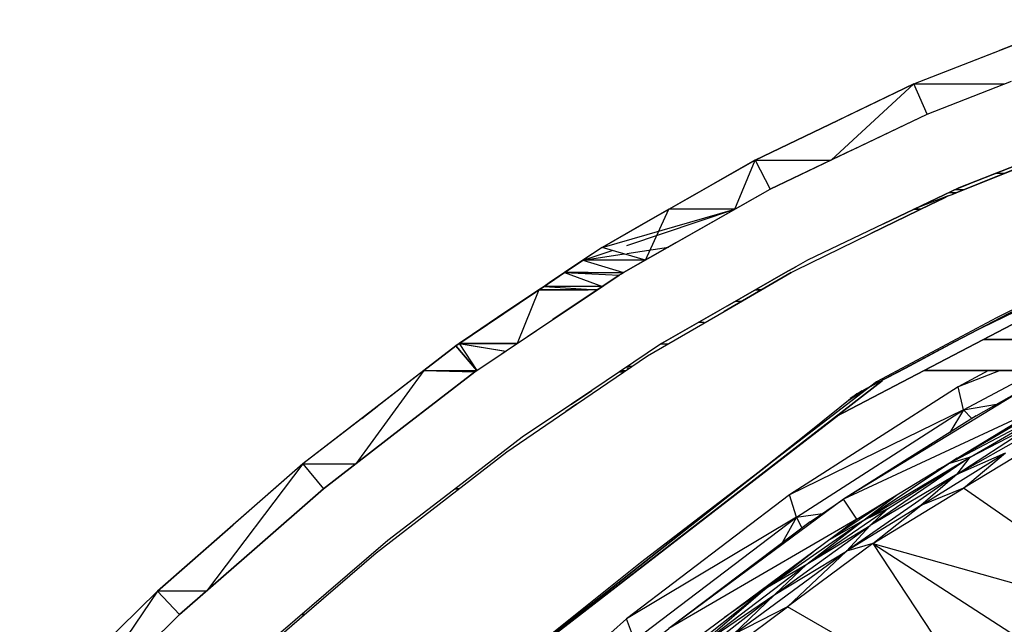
# Model space of a CAD drawing. Header units: millimetres. Extents: x 61846 to 198573, y 13020 to 52988.
# Tile 234 of 240: x 187173 to 187783, y 25995 to 26369. Entities that reach past the tile are written whole.
import ezdxf

# ---------------------------------------------------------------- set-up
doc = ezdxf.new("R2010")
doc.units = ezdxf.units.MM
for name, color, linetype, lineweight in [('A-COLS', 52, 'Continuous', 35), ('A-ROOF', 132, 'Continuous', 35), ('S-BEAM', 12, 'Continuous', 35)]:
    doc.layers.add(name, color=color, linetype=linetype, lineweight=lineweight)

# ---------------------------------------------------------------- blocks, each defined once
blk = doc.blocks.new('28_PBT_SF_toneeltoren_dakboog_28_PBT_SF_toneeltoren_dakboog as R_2584242 - 28_PBT_SF_toneeltoren_dakboog_28_PBT_SF_toneeltoren_dakboog as R_2584242-313469-GZ lierenkamer 4')
at = {"layer": 'S-BEAM', "color": 250, "lineweight": 25}
for p, q in [((-48036.64, 26270.69), (-48318.95, 26123.62)), ((-48318.95, 26123.62), (-48036.64, 26270.69)), ((-48228.81, 26178.43), (-48041.26, 26269.15)), ((-48041.26, 26269.15), (-48228.81, 26178.43)), ((-48066.89, 26261.19), (-48219.52, 26184.6)), ((-48219.52, 26184.6), (-48293.99, 26144.91)), ((-48557.52, 25939.21), (-48290.41, 26145.68)), ((-48290.41, 26145.68), (-48557.52, 25939.21)), ((-48293.99, 26144.91), (-48440.13, 26033.01)), ((-48310.82, 26133.76), (-48299.86, 26140.85)), ((-48299.86, 26140.85), (-48310.82, 26133.76)), ((-48557.52, 25939.21), (-48317.29, 26124.48)), ((-48317.29, 26124.48), (-48557.52, 25939.21)), ((-48440.13, 26033.01), (-48557.52, 25939.21))]:
    blk.add_line(p, q, dxfattribs=at)
blk = doc.blocks.new('28_PBT_SF_toneeltoren_dakboog_28_PBT_SF_toneeltoren_dakboog as R_2584242 - 28_PBT_SF_toneeltoren_dakboog_28_PBT_SF_toneeltoren_dakboog as R_2584242-313473-GZ lierenkamer 4')
blk.add_blockref('28_PBT_SF_toneeltoren_dakboog_28_PBT_SF_toneeltoren_dakboog as R_2584242 - 28_PBT_SF_toneeltoren_dakboog_28_PBT_SF_toneeltoren_dakboog as R_2584242-313469-GZ lierenkamer 4', (0, 0))
blk = doc.blocks.new('28_PBT_SC_staal_H-profiel_gekromd_dak toneeltoren_S355_HE200B_betondak_as 20_2667177 - 28_PBT_SC_staal_H-profiel_gekromd_dak toneeltoren_S355_HE200B_betondak_as 20_2667177-313545-GZ lierenkamer 4')
at = {"layer": 'A-COLS', "color": 250, "lineweight": 25}
for p, q in [((-48199.39, 26142.5), (-48314.34, 26072.45)), ((-48192.28, 26129.29), (-48314.34, 26072.45)), ((-48306.09, 26059.93), (-48192.28, 26129.29)), ((-48184.13, 26128.69), (-48249.3, 26094.27)), ((-48190.67, 26128.38), (-48249.3, 26094.27)), ((-48235.94, 26098.3), (-48184.13, 26128.69)), ((-48243.9, 26087.77), (-48185.56, 26121.01)), ((-48243.9, 26087.77), (-48196.21, 26118.88)), ((-48235.94, 26098.3), (-48196.21, 26118.88)), ((-48183.74, 26113.45), (-48239.96, 26079.17)), ((-48302.28, 26059.06), (-48235.94, 26098.3)), ((-48235.94, 26098.3), (-48297.74, 26055.97)), ((-48287.18, 26066.36), (-48235.94, 26098.3)), ((-48266.35, 26068.53), (-48214.02, 26101.03)), ((-48235.94, 26098.3), (-48249.3, 26094.27)), ((-48244.03, 26097.75), (-48249.3, 26094.27)), ((-48243.9, 26087.77), (-48214.02, 26101.03)), ((-48243.9, 26087.77), (-48235.94, 26098.3)), ((-48239.96, 26079.17), (-48214.02, 26101.03)), ((-48302.28, 26059.06), (-48249.3, 26094.27)), ((-48249.3, 26094.27), (-48256.69, 26090.03)), ((-48243.9, 26087.77), (-48312.56, 26040.12)), ((-48243.9, 26087.77), (-48297.74, 26055.97)), ((-48243.9, 26087.77), (-48266.35, 26068.53)), ((-48296.19, 26044.89), (-48239.96, 26079.17)), ((-48239.96, 26079.17), (-48266.35, 26068.53)), ((-48120.16, 25995.49), (-48239.96, 26079.17)), ((-48314.34, 26072.45), (-48422.54, 25992.38)), ((-48322.26, 26047.95), (-48287, 26071.56)), ((-48306.09, 26059.93), (-48314.34, 26072.45)), ((-48302.28, 26059.06), (-48280.67, 26075.38)), ((-48337.04, 26032.22), (-48287.18, 26066.36)), ((-48266.35, 26068.53), (-48312.56, 26040.12)), ((-48287.18, 26066.36), (-48302.28, 26059.06)), ((-48287.18, 26066.36), (-48297.74, 26055.97)), ((-48296.19, 26044.89), (-48266.35, 26068.53)), ((-48306.09, 26059.93), (-48422.54, 25992.38)), ((-48413.21, 25980.63), (-48306.09, 26059.93)), ((-48361.38, 26017.87), (-48302.28, 26059.06)), ((-48356.88, 26013.3), (-48297.74, 26055.97)), ((-48337.04, 26032.22), (-48302.28, 26059.06)), ((-48337.04, 26032.22), (-48297.74, 26055.97)), ((-48302.28, 26059.06), (-48324.52, 26046.28)), ((-48312.56, 26040.12), (-48297.74, 26055.97)), ((-48296.19, 26044.89), (-48349.1, 26005.71)), ((-48296.19, 26044.89), (-48312.56, 26040.12)), ((-48296.19, 26044.89), (-48222.46, 25932.99)), ((-48296.19, 26044.89), (-48171.31, 25964.24)), ((-48296.19, 26044.89), (-48120.16, 25995.49)), ((-48382.95, 25988.43), (-48312.56, 26040.12)), ((-48361.38, 26017.87), (-48333.18, 26039.87)), ((-48356.88, 26013.3), (-48312.56, 26040.12)), ((-48349.1, 26005.71), (-48312.56, 26040.12)), ((-48404.28, 25981.18), (-48337.04, 26032.22)), ((-48361.38, 26017.87), (-48337.04, 26032.22)), ((-48337.04, 26032.22), (-48356.88, 26013.3)), ((-48422.28, 25969.68), (-48361.38, 26017.87)), ((-48361.38, 26017.87), (-48404.28, 25981.18)), ((-48388.05, 25999.25), (-48361.38, 26017.87)), ((-48418.44, 25965.58), (-48356.88, 26013.3)), ((-48404.28, 25981.18), (-48356.88, 26013.3)), ((-48382.95, 25988.43), (-48356.88, 26013.3)), ((-48402.02, 25966.53), (-48349.1, 26005.71)), ((-48349.1, 26005.71), (-48382.95, 25988.43)), ((-48222.46, 25932.99), (-48349.1, 26005.71))]:
    blk.add_line(p, q, dxfattribs=at)
blk = doc.blocks.new('28_PBT_SC_staal_H-profiel_gekromd_dak toneeltoren_S355_HE200B_betondak_as 20_2667177 - 28_PBT_SC_staal_H-profiel_gekromd_dak toneeltoren_S355_HE200B_betondak_as 20_2667177-313549-GZ lierenkamer 4')
blk.add_blockref('28_PBT_SC_staal_H-profiel_gekromd_dak toneeltoren_S355_HE200B_betondak_as 20_2667177 - 28_PBT_SC_staal_H-profiel_gekromd_dak toneeltoren_S355_HE200B_betondak_as 20_2667177-313545-GZ lierenkamer 4', (0, 0))
blk = doc.blocks.new('28_PBT_SC_staal_H-profiel_gekromd_dak toneeltoren_S355_HE200B_betondak_as 20_3531985 - 28_PBT_SC_staal_H-profiel_gekromd_dak toneeltoren_S355_HE200B_betondak_as 20_3531985-313708-GZ lierenkamer 4')
at = {"layer": 'A-COLS', "color": 250, "lineweight": 25}
for p, q in [((-47691.34, 26312.4), (-47607.46, 26322.08)), ((-47657.38, 26316.89), (-47607.46, 26322.08)), ((-47626.94, 26318.94), (-47607.46, 26322.08)), ((-47557.39, 26325.59), (-47607.46, 26322.08)), ((-47669.71, 26314.89), (-47657.38, 26316.89)), ((-47777.86, 26297.33), (-47727.76, 26305.47)), ((-47777.86, 26297.33), (-47823.57, 26287.24)), ((-47777.86, 26297.33), (-47746.84, 26301.84)), ((-47896.36, 26268.04), (-47823.57, 26287.24)), ((-47896.36, 26268.04), (-47953.02, 26250.33)), ((-48012.08, 26229.19), (-47953.02, 26250.33)), ((-48012.08, 26229.19), (-48078.63, 26201.95)), ((-48124.26, 26181.06), (-48078.63, 26201.95)), ((-48124.26, 26181.06), (-48199.39, 26142.5)), ((-48232.15, 26123.97), (-48199.39, 26142.5)), ((-48232.15, 26123.97), (-48314.34, 26072.45)), ((-47775.31, 26080.81), (-47639.42, 26104.69)), ((-47639.42, 26104.69), (-47775.31, 26080.81)), ((-47731.15, 26088.57), (-47888.95, 26048.1)), ((-47888.95, 26048.1), (-47731.15, 26088.57)), ((-47886.75, 26048.95), (-47731.71, 26088.47)), ((-47731.71, 26088.47), (-47886.75, 26048.95)), ((-48335.04, 26058.28), (-48314.34, 26072.45)), ((-48335.04, 26058.28), (-48422.54, 25992.38)), ((-47948.37, 26025.15), (-47996.21, 26006.53)), ((-47996.21, 26006.53), (-47948.37, 26025.15)), ((-48432.24, 25984.43), (-48422.54, 25992.38)), ((-48432.24, 25984.43), (-48523.12, 25902.92)), ((-48055.41, 25977.3), (-48099.76, 25955.29)), ((-48099.76, 25955.29), (-48055.41, 25977.3)), ((-48158.9, 25919.13), (-48198.29, 25894.97)), ((-48198.29, 25894.97), (-48158.9, 25919.13))]:
    blk.add_line(p, q, dxfattribs=at)
blk = doc.blocks.new('28_PBT_SC_staal_H-profiel_gekromd_dak toneeltoren_S355_HE200B_betondak_as 20_3531985 - 28_PBT_SC_staal_H-profiel_gekromd_dak toneeltoren_S355_HE200B_betondak_as 20_3531985-313712-GZ lierenkamer 4')
blk.add_blockref('28_PBT_SC_staal_H-profiel_gekromd_dak toneeltoren_S355_HE200B_betondak_as 20_3531985 - 28_PBT_SC_staal_H-profiel_gekromd_dak toneeltoren_S355_HE200B_betondak_as 20_3531985-313708-GZ lierenkamer 4', (0, 0))
blk = doc.blocks.new('28_PBT_SC_staal_H-profiel_gekromd_dak toneeltoren hoek_S355_HE200B_betondak_as 20_3625036 - 28_PBT_SC_staal_H-profiel_gekromd_dak toneeltoren hoek_S355_HE200B_betondak_as 20_3625036-313802-GZ lierenkamer 4')
at = {"layer": 'A-COLS', "color": 250, "lineweight": 25}
for p, q in [((-48224.43, 26152.02), (-48243.38, 26141.98)), ((-48217.27, 26152.02), (-48243.38, 26141.98)), ((-48239.99, 26127.73), (-48194.21, 26152.02)), ((-48243.38, 26141.98), (-48347.75, 26075.06)), ((-48239.99, 26127.73), (-48243.38, 26141.98)), ((-48239.99, 26127.73), (-48347.75, 26075.06)), ((-48343.55, 26061.27), (-48239.99, 26127.73)), ((-48239.99, 26127.73), (-48248.57, 26113.67)), ((-48239.99, 26127.73), (-48219.59, 26131.07)), ((-48239.99, 26127.73), (-48234.81, 26122.3)), ((-48347.75, 26075.06), (-48448.71, 25998.4)), ((-48343.55, 26061.27), (-48347.75, 26075.06)), ((-48343.55, 26061.27), (-48448.71, 25998.4)), ((-48443.74, 25985.14), (-48343.55, 26061.27)), ((-48343.55, 26061.27), (-48352.29, 26045.28)), ((-48343.55, 26061.27), (-48327.31, 26063.57)), ((-48343.55, 26061.27), (-48340.14, 26054.43)), ((-48448.71, 25998.4), (-48545.81, 25912.33)), ((-48443.74, 25985.14), (-48448.71, 25998.4))]:
    blk.add_line(p, q, dxfattribs=at)
blk = doc.blocks.new('28_PBT_SC_staal_H-profiel_gekromd_dak toneeltoren hoek_S355_HE200B_betondak_as 20_3625036 - 28_PBT_SC_staal_H-profiel_gekromd_dak toneeltoren hoek_S355_HE200B_betondak_as 20_3625036-313806-GZ lierenkamer 4')
blk.add_blockref('28_PBT_SC_staal_H-profiel_gekromd_dak toneeltoren hoek_S355_HE200B_betondak_as 20_3625036 - 28_PBT_SC_staal_H-profiel_gekromd_dak toneeltoren hoek_S355_HE200B_betondak_as 20_3625036-313802-GZ lierenkamer 4', (0, 0))
blk = doc.blocks.new('28_PBT_SF_toneeltoren_dakboog_28_PBT_SF_toneeltoren_dakboog as R - 28_PBT_SF_toneeltoren_dakboog_28_PBT_SF_toneeltoren_dakboog as R-332845-GZ lierenkamer 4')
at = {"layer": 'S-BEAM', "color": 250, "lineweight": 25}
blk.add_line((-48310.23, 26134.91), (-48302.74, 26139.65), dxfattribs=at)
blk = doc.blocks.new('TadP_A_CON_CONSTRUCTIE_rvt-6-GZ lierenkamer 4')
at = {"layer": 'A-COLS', "color": 10, "lineweight": 18}
for name in ['28_PBT_SC_staal_H-profiel_gekromd_dak toneeltoren_S355_HE200B_betondak_as 20_2667177 - 28_PBT_SC_staal_H-profiel_gekromd_dak toneeltoren_S355_HE200B_betondak_as 20_2667177-313549-GZ lierenkamer 4', '28_PBT_SC_staal_H-profiel_gekromd_dak toneeltoren_S355_HE200B_betondak_as 20_3531985 - 28_PBT_SC_staal_H-profiel_gekromd_dak toneeltoren_S355_HE200B_betondak_as 20_3531985-313712-GZ lierenkamer 4', '28_PBT_SC_staal_H-profiel_gekromd_dak toneeltoren hoek_S355_HE200B_betondak_as 20_3625036 - 28_PBT_SC_staal_H-profiel_gekromd_dak toneeltoren hoek_S355_HE200B_betondak_as 20_3625036-313806-GZ lierenkamer 4']:
    blk.add_blockref(name, (0, 0), dxfattribs=at)
at = {"layer": 'S-BEAM', "color": 10, "lineweight": 18}
for name in ['28_PBT_SF_toneeltoren_dakboog_28_PBT_SF_toneeltoren_dakboog as R_2584242 - 28_PBT_SF_toneeltoren_dakboog_28_PBT_SF_toneeltoren_dakboog as R_2584242-313473-GZ lierenkamer 4', '28_PBT_SF_toneeltoren_dakboog_28_PBT_SF_toneeltoren_dakboog as R - 28_PBT_SF_toneeltoren_dakboog_28_PBT_SF_toneeltoren_dakboog as R-332845-GZ lierenkamer 4']:
    blk.add_blockref(name, (0, 0), dxfattribs=at)
blk = doc.blocks.new('27_NOAHH_Dak_Dak-x 2835671 - 21_10_Baksteen wit halfsteens-163091-GZ lierenkamer 4')
at = {"layer": 'A-ROOF', "color": 250, "lineweight": 25}
for p, q in [((-48270.72, 26329.36), (-48169.1, 26369.14)), ((-48169.1, 26369.14), (-48217.68, 26350.12)), ((-48169.1, 26369.14), (-48217.68, 26350.12)), ((-48270.72, 26329.36), (-48217.68, 26350.12)), ((-48270.72, 26329.36), (-48217.68, 26350.12)), ((-48369.18, 26282.3), (-48270.72, 26329.36)), ((-48322, 26282.3), (-48270.72, 26329.36)), ((-48270.72, 26329.36), (-48317.82, 26306.85)), ((-48270.72, 26329.36), (-48317.82, 26306.85)), ((-48262.61, 26310.64), (-48270.72, 26329.36)), ((-48270.72, 26329.36), (-48214.73, 26329.36)), ((-48262.61, 26310.64), (-48210.31, 26331.09)), ((-48309.11, 26288.45), (-48262.61, 26310.64)), ((-48317.82, 26306.85), (-48369.18, 26282.3)), ((-48369.18, 26282.3), (-48317.82, 26306.85)), ((-48309.11, 26288.45), (-48359.77, 26264.28)), ((-48422.59, 26251.81), (-48369.19, 26282.3)), ((-48422.55, 26251.84), (-48369.18, 26282.3)), ((-48422.55, 26251.83), (-48369.18, 26282.29)), ((-48422.55, 26251.83), (-48369.18, 26282.29)), ((-48422.55, 26251.83), (-48369.18, 26282.29)), ((-48369.19, 26282.3), (-48395, 26267.57)), ((-48381.68, 26251.82), (-48369.18, 26282.3)), ((-48369.18, 26282.29), (-48369.19, 26282.3)), ((-48369.18, 26282.3), (-48322.01, 26282.3)), ((-48369.18, 26282.3), (-48359.77, 26264.28)), ((-48443.87, 26239.68), (-48395, 26267.57)), ((-48422.59, 26251.81), (-48395, 26267.57)), ((-48405.16, 26238.45), (-48359.77, 26264.28)), ((-48422.59, 26251.82), (-48463.96, 26228.2)), ((-48422.59, 26251.81), (-48463.96, 26228.2)), ((-48422.59, 26251.81), (-48463.96, 26228.21)), ((-48422.59, 26251.81), (-48443.87, 26239.68)), ((-48437.09, 26220.28), (-48422.59, 26251.82)), ((-48381.68, 26251.82), (-48422.59, 26251.82)), ((-48443.87, 26239.68), (-48463.96, 26228.21)), ((-48450.61, 26212.58), (-48405.16, 26238.45)), ((-48463.96, 26228.2), (-48487.16, 26212.62)), ((-48463.96, 26228.2), (-48487.16, 26212.62)), ((-48463.96, 26228.2), (-48487.16, 26212.62)), ((-48463.96, 26228.2), (-48487.16, 26212.62)), ((-48463.96, 26228.2), (-48487.16, 26212.62)), ((-48463.96, 26228.2), (-48475.76, 26220.28)), ((-48463.96, 26228.2), (-48475.62, 26220.37)), ((-48463.96, 26228.2), (-48475.62, 26220.37)), ((-48463.96, 26228.21), (-48463.96, 26228.2)), ((-48437.09, 26220.28), (-48463.96, 26228.2)), ((-48475.62, 26220.37), (-48487.22, 26212.58)), ((-48487.22, 26212.58), (-48475.62, 26220.37)), ((-48475.76, 26220.28), (-48487.16, 26212.62)), ((-48475.76, 26220.28), (-48487.16, 26212.62)), ((-48437.09, 26220.28), (-48475.76, 26220.28)), ((-48475.76, 26220.28), (-48450.62, 26212.58)), ((-48487.22, 26212.58), (-48499.9, 26204.07)), ((-48487.22, 26212.58), (-48493.54, 26208.34)), ((-48487.22, 26212.58), (-48493.54, 26208.34)), ((-48487.22, 26212.58), (-48450.62, 26212.58)), ((-48487.22, 26212.58), (-48453.34, 26211.04)), ((-48487.22, 26212.58), (-48463.75, 26204.07)), ((-48451.97, 26211.81), (-48453.33, 26211.03)), ((-48450.61, 26212.58), (-48451.97, 26211.81)), ((-48503.17, 26201.87), (-48493.54, 26208.34)), ((-48503.17, 26201.87), (-48495.17, 26207.24)), ((-48499.9, 26204.07), (-48493.54, 26208.34)), ((-48495.17, 26207.24), (-48498.94, 26204.71)), ((-48493.54, 26208.34), (-48495.17, 26207.24)), ((-48460.17, 26206.48), (-48462.8, 26204.72)), ((-48461.37, 26205.66), (-48460.17, 26206.48)), ((-48458.53, 26207.57), (-48460.17, 26206.48)), ((-48458.53, 26207.57), (-48453.34, 26211.05)), ((-48503.17, 26201.87), (-48554.56, 26167.36)), ((-48503.17, 26201.87), (-48554.56, 26167.36)), ((-48503.17, 26201.87), (-48554.56, 26167.36)), ((-48503.17, 26201.87), (-48554.56, 26167.36)), ((-48503.17, 26201.87), (-48552.54, 26168.71)), ((-48503.17, 26201.87), (-48552.54, 26168.71)), ((-48503.17, 26201.87), (-48552.54, 26168.71)), ((-48528.68, 26184.74), (-48498.94, 26204.71)), ((-48503.17, 26201.87), (-48528.68, 26184.74)), ((-48503.17, 26201.87), (-48516.6, 26168.71)), ((-48504.62, 26176.74), (-48462.8, 26204.72)), ((-48503.17, 26201.87), (-48498.94, 26204.71)), ((-48499.9, 26204.07), (-48503.17, 26201.87)), ((-48467.04, 26201.87), (-48503.17, 26201.87)), ((-48463.76, 26204.07), (-48499.9, 26204.07)), ((-48499.9, 26204.07), (-48467.04, 26201.87)), ((-48464.2, 26203.77), (-48462.8, 26204.72)), ((-48528.68, 26184.74), (-48554.56, 26167.36)), ((-48542.2, 26151.59), (-48504.62, 26176.74)), ((-48554.56, 26167.36), (-48612.87, 26122.31)), ((-48554.56, 26167.36), (-48603.17, 26129.81)), ((-48554.56, 26167.36), (-48603.17, 26129.81)), ((-48574.42, 26152.02), (-48554.56, 26167.36)), ((-48552.54, 26168.71), (-48554.56, 26167.36)), ((-48541.54, 26152.02), (-48554.56, 26167.36)), ((-48552.54, 26168.71), (-48516.6, 26168.71)), ((-48552.54, 26168.71), (-48541.54, 26152.02)), ((-48574.42, 26152.02), (-48649.27, 26094.2)), ((-48574.42, 26152.02), (-48649.27, 26094.2)), ((-48574.42, 26152.02), (-48649.27, 26094.2)), ((-48574.42, 26152.02), (-48616.57, 26094.2)), ((-48574.42, 26152.02), (-48612.87, 26122.31)), ((-48587.72, 26116.48), (-48542.81, 26151.17)), ((-48574.42, 26152.02), (-48541.54, 26152.02)), ((-48574.42, 26152.02), (-48542.81, 26151.17)), ((-48542.2, 26151.59), (-48542.81, 26151.18)), ((-48612.87, 26122.31), (-48603.17, 26129.81)), ((-48612.87, 26122.31), (-48649.27, 26094.2)), ((-48612.87, 26122.31), (-48649.27, 26094.2)), ((-48587.72, 26116.48), (-48636.53, 26078.78)), ((-48649.27, 26094.2), (-48739.43, 26015.5)), ((-48649.27, 26094.2), (-48709.04, 26015.5)), ((-48649.27, 26094.2), (-48692.49, 26056.47)), ((-48649.27, 26094.2), (-48692.49, 26056.47)), ((-48649.27, 26094.2), (-48616.57, 26094.2)), ((-48649.27, 26094.2), (-48636.53, 26078.78)), ((-48636.53, 26078.78), (-48679.32, 26041.44)), ((-48739.43, 26015.5), (-48692.49, 26056.47)), ((-48739.43, 26015.5), (-48692.49, 26056.47)), ((-48679.32, 26041.44), (-48725.77, 26000.9)), ((-48739.43, 26015.5), (-48824.73, 25931.55)), ((-48739.43, 26015.5), (-48796.23, 25931.57)), ((-48739.43, 26015.5), (-48780.35, 25975.24)), ((-48739.43, 26015.5), (-48780.35, 25975.24)), ((-48709.04, 26015.5), (-48739.43, 26015.5)), ((-48739.43, 26015.5), (-48725.77, 26000.9)), ((-48725.77, 26000.9), (-48766.27, 25961.05))]:
    blk.add_line(p, q, dxfattribs=at)
blk = doc.blocks.new('27_NOAHH_Dak_Dak-x 2835671 - 21_10_Hout-163087-GZ lierenkamer 4')
at = {"layer": 'A-ROOF', "color": 250, "lineweight": 25}
for p, q in [((-48262.61, 26310.63), (-48210.28, 26331.1)), ((-48262.61, 26310.63), (-48210.28, 26331.1)), ((-48271.17, 26306.55), (-48262.61, 26310.63)), ((-48271.17, 26306.55), (-48262.61, 26310.63)), ((-48321.46, 26282.56), (-48271.17, 26306.55)), ((-48321.46, 26282.56), (-48271.17, 26306.55)), ((-48359.77, 26264.28), (-48321.46, 26282.56)), ((-48359.77, 26264.28), (-48321.46, 26282.56)), ((-48242.86, 26265.15), (-48197.24, 26283)), ((-48197.24, 26283), (-48242.86, 26265.15)), ((-48370.69, 26258.07), (-48359.77, 26264.28)), ((-48370.69, 26258.07), (-48359.77, 26264.28)), ((-48256.76, 26258.5), (-48242.86, 26265.15)), ((-48242.86, 26265.15), (-48256.76, 26258.5)), ((-48417.99, 26231.15), (-48370.69, 26258.07)), ((-48417.99, 26231.15), (-48370.69, 26258.07)), ((-48256.76, 26258.5), (-48289.65, 26242.78)), ((-48289.64, 26242.78), (-48256.76, 26258.5)), ((-48289.64, 26242.78), (-48336.72, 26220.28)), ((-48289.65, 26242.78), (-48336.72, 26220.28)), ((-48417.99, 26231.15), (-48450.62, 26212.58)), ((-48450.62, 26212.58), (-48417.99, 26231.15)), ((-48336.72, 26220.28), (-48343.83, 26216.23)), ((-48336.72, 26220.28), (-48343.82, 26216.23)), ((-48451.91, 26211.85), (-48453.34, 26211.04)), ((-48453.34, 26211.04), (-48451.91, 26211.85)), ((-48450.62, 26212.58), (-48451.91, 26211.85)), ((-48451.91, 26211.85), (-48450.62, 26212.58)), ((-48350.21, 26212.58), (-48386.14, 26192.08)), ((-48386.13, 26192.08), (-48350.21, 26212.58)), ((-48350.21, 26212.58), (-48343.83, 26216.23)), ((-48343.82, 26216.23), (-48350.21, 26212.58)), ((-48453.34, 26211.04), (-48494.5, 26183.49)), ((-48494.5, 26183.49), (-48453.34, 26211.04)), ((-48427.07, 26168.71), (-48391.05, 26189.28)), ((-48391.05, 26189.27), (-48427.07, 26168.71)), ((-48386.13, 26192.08), (-48391.05, 26189.28)), ((-48386.14, 26192.08), (-48391.05, 26189.27)), ((-48542.18, 26151.59), (-48494.5, 26183.49)), ((-48542.18, 26151.59), (-48494.5, 26183.49)), ((-48427.07, 26168.71), (-48470.37, 26139.63)), ((-48427.07, 26168.71), (-48470.37, 26139.63)), ((-48542.81, 26151.17), (-48587.71, 26116.49)), ((-48587.71, 26116.49), (-48542.81, 26151.17)), ((-48542.18, 26151.59), (-48542.81, 26151.17)), ((-48542.81, 26151.17), (-48542.18, 26151.59)), ((-48470.37, 26139.63), (-48482.87, 26131.24)), ((-48482.86, 26131.24), (-48470.37, 26139.63)), ((-48482.86, 26131.24), (-48513.44, 26110.71)), ((-48482.87, 26131.24), (-48513.44, 26110.71)), ((-48587.71, 26116.49), (-48636.53, 26078.77)), ((-48636.53, 26078.77), (-48587.71, 26116.49)), ((-48513.44, 26110.71), (-48553.33, 26080.07)), ((-48513.44, 26110.71), (-48553.33, 26080.07)), ((-48636.53, 26078.77), (-48679.31, 26041.45)), ((-48679.31, 26041.44), (-48636.53, 26078.77)), ((-48553.33, 26080.07), (-48596.63, 26046.81)), ((-48553.33, 26080.07), (-48596.63, 26046.81)), ((-48679.31, 26041.45), (-48725.77, 26000.9)), ((-48725.77, 26000.9), (-48679.31, 26041.44)), ((-48596.63, 26046.81), (-48634.81, 26014.04)), ((-48596.63, 26046.81), (-48634.81, 26014.04)), ((-48634.81, 26014.04), (-48676.22, 25978.49)), ((-48634.81, 26014.04), (-48676.22, 25978.49)), ((-48725.77, 26000.9), (-48766.26, 25961.06)), ((-48766.26, 25961.06), (-48725.77, 26000.9))]:
    blk.add_line(p, q, dxfattribs=at)
blk = doc.blocks.new('27_NOAHH_Dak_Dak-x 2835671 - 27_10_Kunststof-163083-GZ lierenkamer 4')
at = {"layer": 'A-ROOF', "color": 250, "lineweight": 25}
for p, q in [((-48200.89, 26279.47), (-48244.57, 26262.04)), ((-48244.57, 26262.04), (-48200.88, 26279.47)), ((-48249.44, 26260.09), (-48247.12, 26261.02)), ((-48249.44, 26260.09), (-48247.12, 26261.02)), ((-48249.44, 26260.09), (-48247.12, 26261.02)), ((-48249.44, 26260.09), (-48247.12, 26261.02)), ((-48244.57, 26262.04), (-48247.12, 26261.02)), ((-48247.12, 26261.02), (-48244.57, 26262.04)), ((-48260.39, 26254.77), (-48297.51, 26236.73)), ((-48297.51, 26236.73), (-48260.39, 26254.77)), ((-48252.27, 26258.72), (-48260.39, 26254.77)), ((-48260.39, 26254.77), (-48252.27, 26258.72)), ((-48252.27, 26258.72), (-48249.44, 26260.09)), ((-48249.44, 26260.09), (-48252.27, 26258.72)), ((-48249.44, 26260.09), (-48252.27, 26258.72)), ((-48249.44, 26260.09), (-48252.27, 26258.72)), ((-48252.27, 26258.72), (-48249.44, 26260.09)), ((-48344.38, 26213.95), (-48297.51, 26236.73)), ((-48344.38, 26213.95), (-48297.51, 26236.73)), ((-48346.74, 26212.58), (-48388.26, 26188.52)), ((-48388.26, 26188.52), (-48346.74, 26212.58)), ((-48346.74, 26212.58), (-48345.62, 26213.23)), ((-48346.74, 26212.58), (-48345.62, 26213.23)), ((-48345.62, 26213.23), (-48344.38, 26213.95)), ((-48345.62, 26213.23), (-48344.38, 26213.95)), ((-48435.71, 26161.02), (-48388.26, 26188.52)), ((-48435.71, 26161.02), (-48388.26, 26188.52)), ((-48245.52, 26169.71), (-48207.13, 26189.74)), ((-48207.13, 26189.74), (-48245.52, 26169.71)), ((-48245.52, 26169.71), (-48276.06, 26153.49)), ((-48276.05, 26153.49), (-48245.52, 26169.71)), ((-48479.68, 26131.07), (-48435.71, 26161.02)), ((-48479.68, 26131.08), (-48435.71, 26161.02)), ((-48292.61, 26144.7), (-48276.05, 26153.49)), ((-48276.06, 26153.49), (-48292.61, 26144.7)), ((-48292.61, 26144.7), (-48306.05, 26137.56)), ((-48298.02, 26141.82), (-48292.61, 26144.7)), ((-48306.05, 26137.56), (-48298.02, 26141.82)), ((-48306.05, 26137.56), (-48337.79, 26112.24)), ((-48306.05, 26137.56), (-48337.79, 26112.24)), ((-48522.95, 26101.6), (-48486.3, 26126.57)), ((-48522.95, 26101.6), (-48486.3, 26126.57)), ((-48486.3, 26126.57), (-48479.68, 26131.08)), ((-48479.68, 26131.07), (-48486.3, 26126.57)), ((-48337.79, 26112.24), (-48367.45, 26088.58)), ((-48364.77, 26090.72), (-48337.79, 26112.24)), ((-48564.79, 26069.34), (-48522.95, 26101.6)), ((-48564.79, 26069.34), (-48522.95, 26101.6)), ((-48367.45, 26088.58), (-48364.77, 26090.72)), ((-48458.16, 26017.31), (-48367.45, 26088.58)), ((-48367.45, 26088.58), (-48458.16, 26017.31)), ((-48603.92, 26039.17), (-48564.79, 26069.34)), ((-48603.92, 26039.17), (-48564.79, 26069.34)), ((-48643.97, 26004.73), (-48603.92, 26039.17)), ((-48643.97, 26004.73), (-48603.92, 26039.17)), ((-48557.59, 25939.21), (-48458.16, 26017.31)), ((-48458.16, 26017.31), (-48557.59, 25939.21)), ((-48681.44, 25972.51), (-48643.97, 26004.73)), ((-48681.44, 25972.51), (-48643.97, 26004.73))]:
    blk.add_line(p, q, dxfattribs=at)
blk = doc.blocks.new('27_NOAHH_Dak_Dak-x 2835671 - 27_NOAHH_Dak_Dak-x 2835671-163054-GZ lierenkamer 4')
for name in ['27_NOAHH_Dak_Dak-x 2835671 - 21_10_Baksteen wit halfsteens-163091-GZ lierenkamer 4', '27_NOAHH_Dak_Dak-x 2835671 - 21_10_Hout-163087-GZ lierenkamer 4', '27_NOAHH_Dak_Dak-x 2835671 - 27_10_Kunststof-163083-GZ lierenkamer 4']:
    blk.add_blockref(name, (0, 0))
blk = doc.blocks.new('27_NOAHH_Dak_Dak-x 2863758 - 21_10_Baksteen wit halfsteens-164665-GZ lierenkamer 4')
at = {"layer": 'A-ROOF', "color": 250, "lineweight": 25}
for p, q in [((-48453.19, 26151.17), (-48450.18, 26151.17)), ((-48450.18, 26151.17), (-48453.19, 26151.17)), ((-48555.01, 26078.77), (-48552.56, 26078.77)), ((-48552.56, 26078.77), (-48555.01, 26078.77)), ((-48650.11, 26000.9), (-48648.43, 26000.9)), ((-48648.43, 26000.9), (-48650.11, 26000.9))]:
    blk.add_line(p, q, dxfattribs=at)
blk = doc.blocks.new('27_NOAHH_Dak_Dak-x 2863758 - 21_10_Hout-164661-GZ lierenkamer 4')
at = {"layer": 'A-ROOF', "color": 250, "lineweight": 25}
for p, q in [((-48463.93, 26228.2), (-48422.55, 26251.82)), ((-48463.93, 26228.2), (-48381.71, 26251.8)), ((-48448.58, 26229.38), (-48381.73, 26251.79)), ((-48381.68, 26251.82), (-48422.55, 26251.82)), ((-48463.93, 26228.2), (-48475.72, 26220.28)), ((-48475.72, 26220.28), (-48457.65, 26226.34)), ((-48475.72, 26220.28), (-48450.34, 26224.19)), ((-48448.58, 26224.46), (-48422.78, 26228.43)), ((-48475.72, 26220.28), (-48487.16, 26212.6)), ((-48437.09, 26220.28), (-48475.72, 26220.28)), ((-48437.33, 26220.14), (-48475.72, 26220.28)), ((-48554.52, 26167.36), (-48505.12, 26200.54)), ((-48503.17, 26201.85), (-48552.51, 26168.71)), ((-48552.51, 26168.71), (-48504.69, 26200.83)), ((-48554.52, 26167.36), (-48574.38, 26152.02)), ((-48554.52, 26167.36), (-48554.53, 26167.36)), ((-48552.51, 26168.71), (-48554.52, 26167.36)), ((-48554.52, 26167.36), (-48541.52, 26152.03)), ((-48516.6, 26168.71), (-48552.51, 26168.71)), ((-48552.51, 26168.71), (-48523.57, 26164.05)), ((-48552.51, 26168.71), (-48541.52, 26152.04)), ((-48552.51, 26168.71), (-48523.73, 26163.94)), ((-48574.38, 26152.02), (-48574.39, 26152.02)), ((-48574.38, 26152.02), (-48541.54, 26152.02))]:
    blk.add_line(p, q, dxfattribs=at)
blk = doc.blocks.new('27_NOAHH_Dak_Dak-x 2863758 - 27_10_Kunststof-164657-GZ lierenkamer 4')
at = {"layer": 'A-ROOF', "color": 250, "lineweight": 25}
for p, q in [((-48220.43, 26273.91), (-48245.39, 26263.91)), ((-48214.82, 26273.91), (-48220.43, 26273.91)), ((-48214.83, 26273.9), (-48220.43, 26273.91)), ((-48244.57, 26262.04), (-48249.3, 26262.04)), ((-48239.88, 26263.91), (-48245.39, 26263.91)), ((-48239.89, 26263.91), (-48245.39, 26263.91)), ((-48249.44, 26260.11), (-48270.69, 26251.82)), ((-48266, 26252.05), (-48270.69, 26251.82)), ((-48266.47, 26251.82), (-48270.69, 26251.82)), ((-48365.31, 26201.82), (-48368.92, 26201.82)), ((-48377.58, 26194.71), (-48381.46, 26194.71)), ((-48377.42, 26194.8), (-48381.3, 26194.8)), ((-48400.61, 26181.71), (-48404.25, 26181.71)), ((-48400.61, 26181.8), (-48404.09, 26181.8)), ((-48423.19, 26168.28), (-48427.65, 26168.29)), ((-48423.03, 26168.37), (-48427.52, 26168.37)), ((-48451.88, 26152.02), (-48448.93, 26152.02)), ((-48451.75, 26152.1), (-48448.93, 26152.02)), ((-48448.58, 26153.67), (-48446.53, 26153.65)), ((-48445.23, 26154.54), (-48448.12, 26154.54))]:
    blk.add_line(p, q, dxfattribs=at)
blk = doc.blocks.new('27_NOAHH_Dak_Dak-x 2863758 - 27_10_Metaal_Aluminium-164653-GZ lierenkamer 4')
at = {"layer": 'A-ROOF', "color": 250, "lineweight": 25}
for p, q in [((-48270.75, 26251.82), (-48266.47, 26251.82)), ((-48266.47, 26251.82), (-48270.75, 26251.82)), ((-48088.15, 26251.82), (-48085.57, 26251.82)), ((-48085.57, 26251.82), (-48088.15, 26251.82)), ((-48064.79, 26251.82), (-47948.26, 26251.82)), ((-47948.26, 26251.82), (-48064.79, 26251.82)), ((-48496.56, 26206.27), (-48487.16, 26212.58)), ((-48487.16, 26212.58), (-48496.56, 26206.27)), ((-48487.16, 26212.58), (-48472.57, 26212.58)), ((-48472.57, 26212.58), (-48487.16, 26212.58)), ((-48503.11, 26201.87), (-48499.9, 26204.03)), ((-48499.9, 26204.03), (-48503.11, 26201.87)), ((-48503.11, 26201.87), (-48472.57, 26201.87)), ((-48472.57, 26201.87), (-48503.11, 26201.87)), ((-48368.92, 26201.87), (-48365.23, 26201.87)), ((-48365.23, 26201.87), (-48368.92, 26201.87)), ((-48168.75, 26201.87), (-48078.81, 26201.87)), ((-48078.81, 26201.87), (-48168.75, 26201.87)), ((-48179.71, 26196.16), (-48091.29, 26196.16)), ((-48091.29, 26196.16), (-48179.71, 26196.16)), ((-48199.37, 26185.92), (-48113.66, 26185.92)), ((-48113.66, 26185.92), (-48199.37, 26185.92)), ((-48227.64, 26171.19), (-48143.5, 26171.19)), ((-48143.5, 26171.19), (-48227.64, 26171.19)), ((-48180.84, 26152.02), (-48264.43, 26152.02)), ((-48264.43, 26152.02), (-48180.84, 26152.02))]:
    blk.add_line(p, q, dxfattribs=at)
blk = doc.blocks.new('27_NOAHH_Dak_Dak-x 2863758 - 27_NOAHH_Dak_Dak-x 2863758-164626-GZ lierenkamer 4')
for name in ['27_NOAHH_Dak_Dak-x 2863758 - 21_10_Hout-164661-GZ lierenkamer 4', '27_NOAHH_Dak_Dak-x 2863758 - 27_10_Kunststof-164657-GZ lierenkamer 4', '27_NOAHH_Dak_Dak-x 2863758 - 27_10_Metaal_Aluminium-164653-GZ lierenkamer 4', '27_NOAHH_Dak_Dak-x 2863758 - 21_10_Baksteen wit halfsteens-164665-GZ lierenkamer 4']:
    blk.add_blockref(name, (0, 0))
blk = doc.blocks.new('TadP_A_BWK_BOUWKUNDE_rvt-6-GZ lierenkamer 4')
at = {"layer": 'A-ROOF', "color": 250, "lineweight": 25}
for name in ['27_NOAHH_Dak_Dak-x 2835671 - 27_NOAHH_Dak_Dak-x 2835671-163054-GZ lierenkamer 4', '27_NOAHH_Dak_Dak-x 2863758 - 27_NOAHH_Dak_Dak-x 2863758-164626-GZ lierenkamer 4']:
    blk.add_blockref(name, (0, 0), dxfattribs=at)

msp = doc.modelspace()

# ---------------------------------------------------------------- block references
at = {"color": 210, "lineweight": 5}
for name in ['TadP_A_BWK_BOUWKUNDE_rvt-6-GZ lierenkamer 4', 'TadP_A_CON_CONSTRUCTIE_rvt-6-GZ lierenkamer 4']:
    msp.add_blockref(name, (235997.82, 0), dxfattribs=at)

doc.saveas('drawing.dxf')
